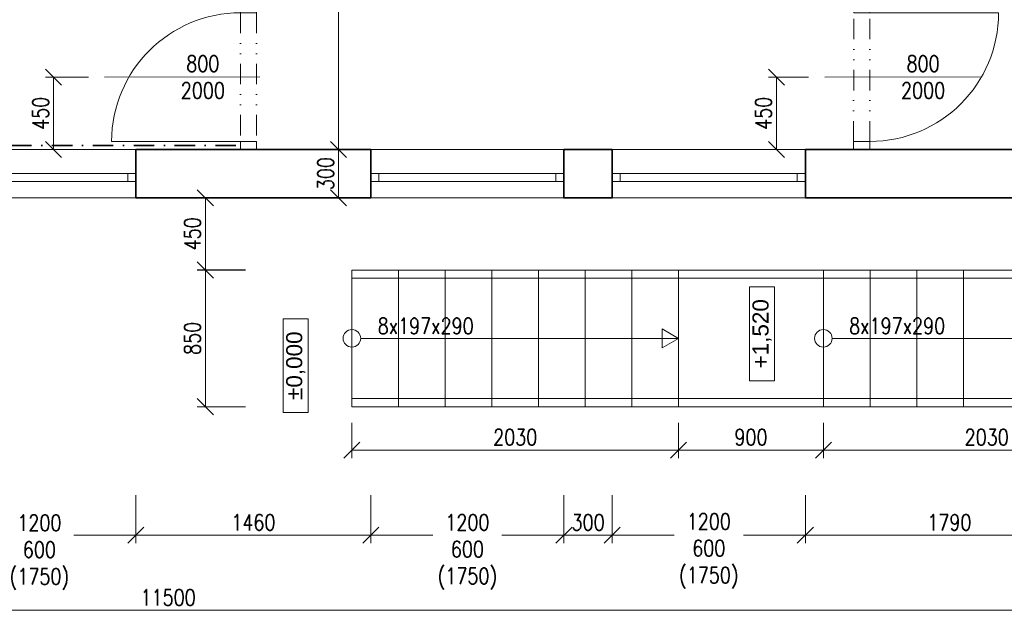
# Model space of a CAD drawing. Header units: millimetres. Extents: x -485339 to 286898, y -1189934 to 1602269.
# Tile 208 of 230: x 76573 to 82692, y -657983 to -654260. Entities that reach past the tile are written whole.
import ezdxf

# ---------------------------------------------------------------- set-up
doc = ezdxf.new("R2010")
doc.units = ezdxf.units.MM
doc.header["$LTSCALE"] = 10
doc.linetypes.add('DASHDOT', pattern=[25.4, 12.7, -6.35, 0, -6.35])
doc.linetypes.add('DĚLICÍ2', pattern=[15.875, 6.35, -3.175, 0, -3.175, 0, -3.175])
doc.layers.get('Defpoints').update_dxf_attribs({"lineweight": 0})
doc.layers.add('BOUR_DVEŘE', color=7, linetype='Continuous', lineweight=18, true_color=0x4ccd32)
doc.layers.add('BOUR_ker.obklad', color=7, linetype='DASHDOT', lineweight=35, true_color=0x4ccd32)
for name, color, linetype, lineweight in [('St__otvory_dveře', 40, 'Continuous', 18), ('St_kóty', 132, 'Continuous', 18), ('St_otvory_okna', 40, 'Continuous', 18), ('St_popis', 250, 'Continuous', 18), ('St_popis_otvory', 40, 'Continuous', 18), ('St_čáry_obrys', 5, 'Continuous', 35), ('St_čáry_plné', 250, 'Continuous', 18)]:
    doc.layers.add(name, color=color, linetype=linetype, lineweight=lineweight)
doc.styles.add('1_50', font='arial.ttf', dxfattribs={"height": 100})
doc.styles.get("Standard").update_dxf_attribs({"font": 'simplex.shx', "width": 0.8})
doc.dimstyles.new('stavebníM50 vnitřní', dxfattribs={"dimtxt": 100, "dimasz": 100, "dimexe": 50, "dimexo": 100, "dimgap": 30, "dimtad": 1, "dimdec": 0, "dimtxsty": 'Standard', "dimblk": 'OBLIQUE', "dimcen": 2.5, "dimclrd": 256, "dimclre": 256, "dimclrt": 256, "dimadec": 0, "dimazin": 0, "dimtfac": 1, "dimtdec": 0, "dimtmove": 2, "dimatfit": 2, "dimldrblk": 'OBLIQUE', "dimfxl": 250, "dimfxlon": 1, "dimlwd": -1, "dimlwe": -1, "dimarcsym": 0})

# ---------------------------------------------------------------- blocks, each defined once
blk = doc.blocks.new('G$CC1796412')
at = {"layer": 'St__otvory_dveře', "color": 0, "ltscale": 2}
blk.add_lwpolyline([(850, 0.8), (850, 800.8)], dxfattribs=at)
at = {"layer": 'St__otvory_dveře', "ltscale": 2}
for points in [[(50, 0), (0, 0), (0, -100), (50, -100)], [(900, 0.8), (850, 0.8), (850, -99.2), (900, -99.2)]]:
    blk.add_lwpolyline(points, close=True, dxfattribs=at)
at = {"layer": 'St__otvory_dveře', "linetype": 'DĚLICÍ2', "ltscale": 2}
for points in [[(50, 0), (850, 0.8)], [(50, -100), (850, -99.2)]]:
    blk.add_lwpolyline(points, dxfattribs=at)
at = {"layer": 'St__otvory_dveře', "color": 0, "ltscale": 2}
blk.add_arc((850, 0.8), 800, 90, 180, dxfattribs=at)
blk = doc.blocks.new('G$C09EC9A76')
at = {"layer": 'St_otvory_okna', "ltscale": 2}
for points in [[(1200, 50), (0, 50), (0, 0), (1200, 0)], [(0, 50), (50, 50), (50, 0), (0, 0)], [(1200, 50), (1150, 50), (1150, 0), (1200, 0)]]:
    blk.add_lwpolyline(points, close=True, dxfattribs=at)
blk = doc.blocks.new('_OBLIQUE')
at = {"color": 0, "linetype": 'ByBlock'}
blk.add_line((-0.5, -0.5), (0.5, 0.5), dxfattribs=at)
blk = doc.blocks.new('*D5014')
at = {"layer": 'Defpoints', "color": 0}
for p in [(77099.8, -654617.6), (76783.1, -655067.3), (77099.8, -655067.3)]:
    blk.add_point(p, dxfattribs=at)
at = {"layer": 'St_kóty'}
for p, q in [((76999.8, -654617.6), (76733.1, -654617.6)), ((76783.1, -654617.6), (76783.1, -655067.3)), ((76999.8, -655067.3), (76733.1, -655067.3))]:
    blk.add_line(p, q, dxfattribs=at)
at = {"layer": 'St_kóty', "linetype": 'ByBlock', "xscale": 100, "yscale": 100, "zscale": 100}
for p, rotation in [((76783.1, -654617.6), 90), ((76783.1, -655067.3), 270)]:
    blk.add_blockref('_OBLIQUE', p, dxfattribs=dict(at, rotation=rotation))
at = {"layer": 'St_kóty', "insert": (76703.1, -654842.5), "char_height": 100, "attachment_point": 5, "rotation": 90}
blk.add_mtext('450', dxfattribs=at)
blk = doc.blocks.new('*D5015')
at = {"layer": 'Defpoints', "color": 0}
for p in [(78554.3, -655067.3), (78755.3, -655067.3), (78755.3, -655367.3)]:
    blk.add_point(p, dxfattribs=at)
at = {"layer": 'St_kóty'}
for p, q in [((78655.3, -655067.3), (78504.3, -655067.3)), ((78554.3, -655367.3), (78554.3, -655067.3)), ((78655.3, -655367.3), (78504.3, -655367.3))]:
    blk.add_line(p, q, dxfattribs=at)
at = {"layer": 'St_kóty', "linetype": 'ByBlock', "xscale": 100, "yscale": 100, "zscale": 100}
for p, rotation in [((78554.3, -655067.3), 90), ((78554.3, -655367.3), 270)]:
    blk.add_blockref('_OBLIQUE', p, dxfattribs=dict(at, rotation=rotation))
at = {"layer": 'St_kóty', "insert": (78474.3, -655217.3), "char_height": 100, "attachment_point": 5, "rotation": 90}
blk.add_mtext('300', dxfattribs=at)
blk = doc.blocks.new('*D5016')
at = {"layer": 'Defpoints', "color": 0}
for p in [(78045.3, -651167.3), (78554.3, -651167.3), (78755.3, -655067.3)]:
    blk.add_point(p, dxfattribs=at)
at = {"layer": 'St_kóty'}
for p, q in [((78304.3, -651167.3), (78604.3, -651167.3)), ((78554.3, -655067.3), (78554.3, -651167.3)), ((78655.3, -655067.3), (78504.3, -655067.3))]:
    blk.add_line(p, q, dxfattribs=at)
at = {"layer": 'St_kóty', "linetype": 'ByBlock', "xscale": 100, "yscale": 100, "zscale": 100}
for p, rotation in [((78554.3, -651167.3), 90), ((78554.3, -655067.3), 270)]:
    blk.add_blockref('_OBLIQUE', p, dxfattribs=dict(at, rotation=rotation))
at = {"layer": 'St_kóty', "insert": (78474.3, -653117.3), "char_height": 100, "attachment_point": 5, "rotation": 90}
blk.add_mtext('3900', dxfattribs=at)
blk = doc.blocks.new('*D5030')
at = {"layer": 'Defpoints', "color": 0}
for p in [(77726.6, -655367.3), (83245.3, -655367.3), (83245.3, -655816.8)]:
    blk.add_point(p, dxfattribs=at)
at = {"layer": 'St_kóty'}
for p, q in [((77976.6, -655367.3), (77676.6, -655367.3)), ((77726.6, -655816.8), (77726.6, -655367.3)), ((77976.6, -655816.8), (77676.6, -655816.8))]:
    blk.add_line(p, q, dxfattribs=at)
at = {"layer": 'St_kóty', "linetype": 'ByBlock', "xscale": 100, "yscale": 100, "zscale": 100}
for p, rotation in [((77726.6, -655367.3), 90), ((77726.6, -655816.8), 270)]:
    blk.add_blockref('_OBLIQUE', p, dxfattribs=dict(at, rotation=rotation))
at = {"layer": 'St_kóty', "insert": (77646.6, -655592.1), "char_height": 100, "attachment_point": 5, "rotation": 90}
blk.add_mtext('450', dxfattribs=at)
blk = doc.blocks.new('*D5031')
at = {"layer": 'Defpoints', "color": 0}
for p in [(77726.6, -655816.9), (78637.4, -655816.9), (78637.4, -656666.9)]:
    blk.add_point(p, dxfattribs=at)
at = {"layer": 'St_kóty'}
for p, q in [((77976.6, -655816.9), (77676.6, -655816.9)), ((77726.6, -656666.9), (77726.6, -655816.9)), ((77976.6, -656666.9), (77676.6, -656666.9))]:
    blk.add_line(p, q, dxfattribs=at)
at = {"layer": 'St_kóty', "linetype": 'ByBlock', "xscale": 100, "yscale": 100, "zscale": 100}
for p, rotation in [((77726.6, -655816.9), 90), ((77726.6, -656666.9), 270)]:
    blk.add_blockref('_OBLIQUE', p, dxfattribs=dict(at, rotation=rotation))
at = {"layer": 'St_kóty', "insert": (77646.6, -656241.9), "char_height": 100, "attachment_point": 5, "rotation": 90}
blk.add_mtext('850', dxfattribs=at)
blk = doc.blocks.new('*D5032')
at = {"layer": 'Defpoints', "color": 0}
for p in [(78637.4, -656666.9), (80667.4, -656666.9), (80667.4, -656937.1)]:
    blk.add_point(p, dxfattribs=at)
at = {"layer": 'St_kóty'}
for p, q in [((78637.4, -656766.9), (78637.4, -656987.1)), ((80667.4, -656766.9), (80667.4, -656987.1)), ((78637.4, -656937.1), (80667.4, -656937.1))]:
    blk.add_line(p, q, dxfattribs=at)
at = {"layer": 'St_kóty', "linetype": 'ByBlock', "xscale": 100, "yscale": 100, "zscale": 100, "rotation": 180}
blk.add_blockref('_OBLIQUE', (78637.4, -656937.1), dxfattribs=at)
at = {"layer": 'St_kóty', "linetype": 'ByBlock', "xscale": 100, "yscale": 100, "zscale": 100}
blk.add_blockref('_OBLIQUE', (80667.4, -656937.1), dxfattribs=at)
at = {"layer": 'St_kóty', "insert": (79652.4, -656857.1), "char_height": 100, "attachment_point": 5}
blk.add_mtext('2030', dxfattribs=at)
blk = doc.blocks.new('*D5033')
at = {"layer": 'Defpoints', "color": 0}
for p in [(80667.4, -656666.9), (81567.4, -656666.9), (81567.4, -656937.1)]:
    blk.add_point(p, dxfattribs=at)
at = {"layer": 'St_kóty'}
for p, q in [((80667.4, -656766.9), (80667.4, -656987.1)), ((81567.4, -656766.9), (81567.4, -656987.1)), ((80667.4, -656937.1), (81567.4, -656937.1))]:
    blk.add_line(p, q, dxfattribs=at)
at = {"layer": 'St_kóty', "linetype": 'ByBlock', "xscale": 100, "yscale": 100, "zscale": 100, "rotation": 180}
blk.add_blockref('_OBLIQUE', (80667.4, -656937.1), dxfattribs=at)
at = {"layer": 'St_kóty', "linetype": 'ByBlock', "xscale": 100, "yscale": 100, "zscale": 100}
blk.add_blockref('_OBLIQUE', (81567.4, -656937.1), dxfattribs=at)
at = {"layer": 'St_kóty', "insert": (81117.4, -656857.1), "char_height": 100, "attachment_point": 5}
blk.add_mtext('900', dxfattribs=at)
blk = doc.blocks.new('*D5034')
at = {"layer": 'Defpoints', "color": 0}
for p in [(81567.4, -656666.9), (83597.4, -656666.9), (83597.4, -656937.1)]:
    blk.add_point(p, dxfattribs=at)
at = {"layer": 'St_kóty'}
for p, q in [((81567.4, -656766.9), (81567.4, -656987.1)), ((83597.4, -656766.9), (83597.4, -656987.1)), ((81567.4, -656937.1), (83597.4, -656937.1))]:
    blk.add_line(p, q, dxfattribs=at)
at = {"layer": 'St_kóty', "linetype": 'ByBlock', "xscale": 100, "yscale": 100, "zscale": 100, "rotation": 180}
blk.add_blockref('_OBLIQUE', (81567.4, -656937.1), dxfattribs=at)
at = {"layer": 'St_kóty', "linetype": 'ByBlock', "xscale": 100, "yscale": 100, "zscale": 100}
blk.add_blockref('_OBLIQUE', (83597.4, -656937.1), dxfattribs=at)
at = {"layer": 'St_kóty', "insert": (82582.4, -656857.1), "char_height": 100, "attachment_point": 5}
blk.add_mtext('2030', dxfattribs=at)
blk = doc.blocks.new('*D5036')
at = {"layer": 'Defpoints', "color": 0}
for p in [(81575.9, -654617.6), (81275.4, -655067.3), (81575.9, -655067.3)]:
    blk.add_point(p, dxfattribs=at)
at = {"layer": 'St_kóty'}
for p, q in [((81475.9, -654617.6), (81225.4, -654617.6)), ((81275.4, -654617.6), (81275.4, -655067.3)), ((81475.9, -655067.3), (81225.4, -655067.3))]:
    blk.add_line(p, q, dxfattribs=at)
at = {"layer": 'St_kóty', "linetype": 'ByBlock', "xscale": 100, "yscale": 100, "zscale": 100}
for p, rotation in [((81275.4, -654617.6), 90), ((81275.4, -655067.3), 270)]:
    blk.add_blockref('_OBLIQUE', p, dxfattribs=dict(at, rotation=rotation))
at = {"layer": 'St_kóty', "insert": (81195.4, -654842.5), "char_height": 100, "attachment_point": 5, "rotation": 90}
blk.add_mtext('450', dxfattribs=at)
blk = doc.blocks.new('*D5051')
at = {"layer": 'Defpoints', "color": 0}
for p in [(77295.3, -655512.9), (76095.3, -655662.9), (77295.3, -657466.5)]:
    blk.add_point(p, dxfattribs=at)
at = {"layer": 'St_kóty'}
for p, q in [((76095.3, -657216.5), (76095.3, -657516.5)), ((77295.3, -657216.5), (77295.3, -657516.5)), ((76095.3, -657466.5), (76480.5, -657466.5)), ((77295.3, -657466.5), (76910, -657466.5))]:
    blk.add_line(p, q, dxfattribs=at)
at = {"layer": 'St_kóty', "linetype": 'ByBlock', "xscale": 100, "yscale": 100, "zscale": 100, "rotation": 180}
blk.add_blockref('_OBLIQUE', (76095.3, -657466.5), dxfattribs=at)
at = {"layer": 'St_kóty', "linetype": 'ByBlock', "xscale": 100, "yscale": 100, "zscale": 100}
blk.add_blockref('_OBLIQUE', (77295.3, -657466.5), dxfattribs=at)
at = {"layer": 'St_kóty', "insert": (76695.3, -657572.8), "char_height": 100, "attachment_point": 5}
blk.add_mtext('1200\\P600\\P(1750)', dxfattribs=at)
blk = doc.blocks.new('*D5052')
at = {"layer": 'Defpoints', "color": 0}
for p in [(77295.3, -655512.9), (78755.3, -655512.9), (78755.3, -657466.5)]:
    blk.add_point(p, dxfattribs=at)
at = {"layer": 'St_kóty'}
for p, q in [((77295.3, -657216.5), (77295.3, -657516.5)), ((78755.3, -657216.5), (78755.3, -657516.5)), ((77295.3, -657466.5), (78755.3, -657466.5))]:
    blk.add_line(p, q, dxfattribs=at)
at = {"layer": 'St_kóty', "linetype": 'ByBlock', "xscale": 100, "yscale": 100, "zscale": 100, "rotation": 180}
blk.add_blockref('_OBLIQUE', (77295.3, -657466.5), dxfattribs=at)
at = {"layer": 'St_kóty', "linetype": 'ByBlock', "xscale": 100, "yscale": 100, "zscale": 100}
blk.add_blockref('_OBLIQUE', (78755.3, -657466.5), dxfattribs=at)
at = {"layer": 'St_kóty', "insert": (78025.3, -657386.5), "char_height": 100, "attachment_point": 5}
blk.add_mtext('1460', dxfattribs=at)
blk = doc.blocks.new('*D5053')
at = {"layer": 'Defpoints', "color": 0}
for p in [(78755.3, -655512.9), (79955.3, -655512.9), (79955.3, -657466.5)]:
    blk.add_point(p, dxfattribs=at)
at = {"layer": 'St_kóty'}
for p, q in [((78755.3, -657216.5), (78755.3, -657516.5)), ((79955.3, -657216.5), (79955.3, -657516.5)), ((78755.3, -657466.5), (79140.5, -657466.5)), ((79955.3, -657466.5), (79570, -657466.5))]:
    blk.add_line(p, q, dxfattribs=at)
at = {"layer": 'St_kóty', "linetype": 'ByBlock', "xscale": 100, "yscale": 100, "zscale": 100, "rotation": 180}
blk.add_blockref('_OBLIQUE', (78755.3, -657466.5), dxfattribs=at)
at = {"layer": 'St_kóty', "linetype": 'ByBlock', "xscale": 100, "yscale": 100, "zscale": 100}
blk.add_blockref('_OBLIQUE', (79955.3, -657466.5), dxfattribs=at)
at = {"layer": 'St_kóty', "insert": (79355.3, -657569.9), "char_height": 100, "attachment_point": 5}
blk.add_mtext('1200\\P600\\P(1750)', dxfattribs=at)
blk = doc.blocks.new('*D5054')
at = {"layer": 'Defpoints', "color": 0}
for p in [(79955.3, -655512.9), (80255.3, -655512.9), (80255.3, -657466.5)]:
    blk.add_point(p, dxfattribs=at)
at = {"layer": 'St_kóty'}
for p, q in [((79955.3, -657216.5), (79955.3, -657516.5)), ((80255.3, -657216.5), (80255.3, -657516.5)), ((79955.3, -657466.5), (80255.3, -657466.5))]:
    blk.add_line(p, q, dxfattribs=at)
at = {"layer": 'St_kóty', "linetype": 'ByBlock', "xscale": 100, "yscale": 100, "zscale": 100, "rotation": 180}
blk.add_blockref('_OBLIQUE', (79955.3, -657466.5), dxfattribs=at)
at = {"layer": 'St_kóty', "linetype": 'ByBlock', "xscale": 100, "yscale": 100, "zscale": 100}
blk.add_blockref('_OBLIQUE', (80255.3, -657466.5), dxfattribs=at)
at = {"layer": 'St_kóty', "insert": (80105.3, -657386.5), "char_height": 100, "attachment_point": 5}
blk.add_mtext('300', dxfattribs=at)
blk = doc.blocks.new('*D5055')
at = {"layer": 'Defpoints', "color": 0}
for p in [(80255.3, -655512.9), (81455.3, -655512.9), (81455.3, -657466.5)]:
    blk.add_point(p, dxfattribs=at)
at = {"layer": 'St_kóty'}
for p, q in [((80255.3, -657216.5), (80255.3, -657516.5)), ((81455.3, -657216.5), (81455.3, -657516.5)), ((80255.3, -657466.5), (80640.5, -657466.5)), ((81455.3, -657466.5), (81070, -657466.5))]:
    blk.add_line(p, q, dxfattribs=at)
at = {"layer": 'St_kóty', "linetype": 'ByBlock', "xscale": 100, "yscale": 100, "zscale": 100, "rotation": 180}
blk.add_blockref('_OBLIQUE', (80255.3, -657466.5), dxfattribs=at)
at = {"layer": 'St_kóty', "linetype": 'ByBlock', "xscale": 100, "yscale": 100, "zscale": 100}
blk.add_blockref('_OBLIQUE', (81455.3, -657466.5), dxfattribs=at)
at = {"layer": 'St_kóty', "insert": (80855.3, -657564.2), "char_height": 100, "attachment_point": 5}
blk.add_mtext('1200\\P600\\P(1750)', dxfattribs=at)
blk = doc.blocks.new('*D5056')
at = {"layer": 'Defpoints', "color": 0}
for p in [(81455.3, -655512.9), (83245.3, -655662.9), (83245.3, -657466.5)]:
    blk.add_point(p, dxfattribs=at)
at = {"layer": 'St_kóty'}
for p, q in [((81455.3, -657216.5), (81455.3, -657516.5)), ((83245.3, -657216.5), (83245.3, -657516.5)), ((81455.3, -657466.5), (83245.3, -657466.5))]:
    blk.add_line(p, q, dxfattribs=at)
at = {"layer": 'St_kóty', "linetype": 'ByBlock', "xscale": 100, "yscale": 100, "zscale": 100, "rotation": 180}
blk.add_blockref('_OBLIQUE', (81455.3, -657466.5), dxfattribs=at)
at = {"layer": 'St_kóty', "linetype": 'ByBlock', "xscale": 100, "yscale": 100, "zscale": 100}
blk.add_blockref('_OBLIQUE', (83245.3, -657466.5), dxfattribs=at)
at = {"layer": 'St_kóty', "insert": (82350.3, -657386.5), "char_height": 100, "attachment_point": 5}
blk.add_mtext('1790', dxfattribs=at)
blk = doc.blocks.new('*D5073')
at = {"layer": 'Defpoints', "color": 0}
for p in [(71745.3, -655367.3), (83245.3, -655367.3), (83245.3, -657933.2)]:
    blk.add_point(p, dxfattribs=at)
at = {"layer": 'St_kóty'}
for p, q in [((71745.3, -657683.2), (71745.3, -657983.2)), ((83245.3, -657683.2), (83245.3, -657983.2)), ((71745.3, -657933.2), (83245.3, -657933.2))]:
    blk.add_line(p, q, dxfattribs=at)
at = {"layer": 'St_kóty', "linetype": 'ByBlock', "xscale": 100, "yscale": 100, "zscale": 100, "rotation": 180}
blk.add_blockref('_OBLIQUE', (71745.3, -657933.2), dxfattribs=at)
at = {"layer": 'St_kóty', "linetype": 'ByBlock', "xscale": 100, "yscale": 100, "zscale": 100}
blk.add_blockref('_OBLIQUE', (83245.3, -657933.2), dxfattribs=at)
at = {"layer": 'St_kóty', "insert": (77495.3, -657853.2), "char_height": 100, "attachment_point": 5}
blk.add_mtext('11500', dxfattribs=at)

msp = doc.modelspace()

# ---------------------------------------------------------------- linework, layer by layer
at = {"layer": 'BOUR_ker.obklad'}
msp.add_lwpolyline([(73470.3, -655042.3), (77944.4, -655042.3)], dxfattribs=at)
at = {"layer": 'St_kóty'}
for points in [[(81108.3, -656505.3), (81108.3, -655922), (81263.6, -655922), (81263.6, -656505.3)], [(78210.4, -656703.7), (78210.4, -656120.5), (78365.7, -656120.5), (78365.7, -656703.7)]]:
    msp.add_lwpolyline(points, close=True, dxfattribs=at)
at = {"layer": 'St_popis_otvory'}
for points in [[(77099.8, -654617.6), (78066, -654616.3)], [(81575.9, -654617.6), (82542.1, -654616.3)]]:
    msp.add_lwpolyline(points, dxfattribs=at)
at = {"layer": 'St_čáry_obrys', "ltscale": 2}
for points in [[(78755.3, -655067.3), (77295.3, -655067.3)], [(80255.3, -655067.3), (79955.3, -655067.3)], [(83545.3, -655067.3), (81455.3, -655067.3)], [(77295.3, -655367.3), (78755.3, -655367.3)], [(79955.3, -655367.3), (80255.3, -655367.3)], [(81455.3, -655367.3), (83245.3, -655367.3)]]:
    msp.add_lwpolyline(points, dxfattribs=at)
at = {"layer": 'St_čáry_obrys'}
for points in [[(77295.3, -655067.3), (77295.3, -655367.3)], [(78755.3, -655067.3), (78755.3, -655367.3)], [(79955.3, -655067.3), (79955.3, -655367.3)], [(80255.3, -655067.3), (80255.3, -655367.3)], [(81455.3, -655067.3), (81455.3, -655367.3)]]:
    msp.add_lwpolyline(points, dxfattribs=at)
at = {"layer": 'St_čáry_plné'}
for p, q in [((76095.3, -655067.3), (77295.3, -655067.3)), ((78755.3, -655067.3), (79955.3, -655067.3)), ((80255.3, -655067.3), (81455.3, -655067.3)), ((76095.3, -655367.3), (77295.3, -655367.3)), ((78755.3, -655367.3), (79955.3, -655367.3)), ((80255.3, -655367.3), (81455.3, -655367.3))]:
    msp.add_line(p, q, dxfattribs=at)
for points in [[(83597.4, -655816.9), (78637.4, -655816.9)], [(78637.4, -656666.9), (78637.4, -655816.9)], [(83597.4, -655866.9), (78637.4, -655866.9)], [(78927.4, -656666.9), (78927.4, -655816.9)], [(79217.4, -656666.9), (79217.4, -655816.9)], [(79507.4, -656666.9), (79507.4, -655816.9)], [(79797.4, -656666.9), (79797.4, -655816.9)], [(80087.4, -656666.9), (80087.4, -655816.9)], [(80377.4, -656666.9), (80377.4, -655816.9)], [(80667.4, -656666.9), (80667.4, -655816.9)], [(81567.4, -656666.9), (81567.4, -655816.9)], [(81857.4, -656666.9), (81857.4, -655816.9)], [(82147.4, -656666.9), (82147.4, -655816.9)], [(82437.4, -656666.9), (82437.4, -655816.9)], [(84547.4, -656616.9), (78637.4, -656616.9)], [(84597.4, -656666.9), (78637.4, -656666.9)]]:
    msp.add_lwpolyline(points, dxfattribs=at)
at = {"layer": 'St_čáry_plné', "ltscale": 2}
msp.add_lwpolyline([(80667.4, -656241.9), (80565.9, -656300.4), (80565.9, -656183.3)], close=True, dxfattribs=at)
for points in [[(78691.9, -656241.9), (80667.4, -656241.9)], [(81621.9, -656241.9), (83597.4, -656241.9)]]:
    msp.add_lwpolyline(points, dxfattribs=at)
for centre in [(78637.4, -656241.9), (81567.4, -656241.9)]:
    msp.add_circle(centre, 54.6, dxfattribs=at)

# ---------------------------------------------------------------- block references
at = {"layer": 'BOUR_DVEŘE', "ltscale": 2, "xscale": -1}
for p, rotation in [((77945.3, -654167.3), 89.9999999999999), ((81855.3, -655067.3), 269.9999999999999)]:
    msp.add_blockref('G$CC1796412', p, dxfattribs=dict(at, rotation=rotation))
at = {"layer": 'St_otvory_okna', "ltscale": 2}
for p in [(76095.3, -655267.3), (78755.3, -655267.3), (80255.3, -655267.3)]:
    msp.add_blockref('G$C09EC9A76', p, dxfattribs=at)

# ---------------------------------------------------------------- texts
at = {"layer": 'St_kóty', "char_height": 100, "attachment_point": 5, "rotation": 90, "style": '1_50'}
for s, insert in [('+1,520', (81186, -656213.6)), ('%%p0,000', (78288.1, -656412.1))]:
    msp.add_mtext_dynamic_manual_height_columns(s, width=890.536, gutter_width=500, heights=[0], dxfattribs=dict(at, insert=insert))
at = {"layer": 'St_popis', "ltscale": 2, "width": 0.8}
for p in [(78797.6, -656214.8), (81727.6, -656214.8)]:
    msp.add_text('8x197x290', height=100, dxfattribs=at).set_placement(p)
at = {"layer": 'St_popis_otvory', "char_height": 100, "width": 1342.526, "attachment_point": 5, "rotation": 0.07697}
for insert in [(77711, -654616.8), (82187.1, -654616.8)]:
    msp.add_mtext('800\\P2000', dxfattribs=dict(at, insert=insert))

# ---------------------------------------------------------------- dimensions: what is measured, and where the dimension line sits
at = {"layer": 'St_kóty'}
for base, p1, p2, picture, middle in [((78554.3, -651167.3), (78755.3, -655067.3), (78045.3, -651167.3), '*D5016', (78474.3, -653117.3)), ((76783.1, -655067.3), (77099.8, -654617.6), (77099.8, -655067.3), '*D5014', (76703.1, -654842.5)), ((81275.4, -655067.3), (81575.9, -654617.6), (81575.9, -655067.3), '*D5036', (81195.4, -654842.5)), ((78554.3, -655067.3), (78755.3, -655367.3), (78755.3, -655067.3), '*D5015', (78474.3, -655217.3)), ((77726.6009, -655367.2669), (83245.2509, -655816.8396), (83245.2509, -655367.2669), '*D5030', (77646.6009, -655592.0532)), ((77726.6, -655816.9), (78637.4, -656666.9), (78637.4, -655816.9), '*D5031', (77646.6, -656241.9))]:
    dim = msp.add_linear_dim(base=base, p1=p1, p2=p2, angle=90, dimstyle='stavebníM50 vnitřní', dxfattribs=at)
    dim.commit()
    dim.dimension.update_dxf_attribs({"geometry": picture, "text_midpoint": middle})
for base, p1, p2, picture, middle in [((83245.3, -657933.2), (71745.3, -655367.3), (83245.3, -655367.3), '*D5073', (77495.3, -657853.2)), ((78755.3, -657466.5), (77295.3, -655512.9), (78755.3, -655512.9), '*D5052', (78025.3, -657386.5)), ((80255.3, -657466.5), (79955.3, -655512.9), (80255.3, -655512.9), '*D5054', (80105.3, -657386.5)), ((83245.3, -657466.5), (81455.3, -655512.9), (83245.3, -655662.9), '*D5056', (82350.3, -657386.5)), ((80667.4, -656937.1), (78637.4, -656666.9), (80667.4, -656666.9), '*D5032', (79652.4, -656857.1)), ((81567.4, -656937.1), (80667.4, -656666.9), (81567.4, -656666.9), '*D5033', (81117.4, -656857.1)), ((83597.4, -656937.1), (81567.4, -656666.9), (83597.4, -656666.9), '*D5034', (82582.4, -656857.1))]:
    dim = msp.add_linear_dim(base=base, p1=p1, p2=p2, dimstyle='stavebníM50 vnitřní', dxfattribs=at)
    dim.commit()
    dim.dimension.update_dxf_attribs({"geometry": picture, "text_midpoint": middle})
for base, p1, p2, picture, middle in [((77295.3, -657466.5), (76095.3, -655662.9), (77295.3, -655512.9), '*D5051', (76695.3, -657572.8)), ((79955.3, -657466.5), (78755.3, -655512.9), (79955.3, -655512.9), '*D5053', (79355.3, -657569.9)), ((81455.3, -657466.5), (80255.3, -655512.9), (81455.3, -655512.9), '*D5055', (80855.3, -657564.2))]:
    dim = msp.add_linear_dim(base=base, p1=p1, p2=p2, text='<>\\P600\\P(1750)', dimstyle='stavebníM50 vnitřní', override={"dimtxsty": 'Standard'}, dxfattribs=at)
    dim.commit()
    dim.dimension.update_dxf_attribs({"geometry": picture, "text_midpoint": middle, "dimtype": 160})

doc.saveas('drawing.dxf')
